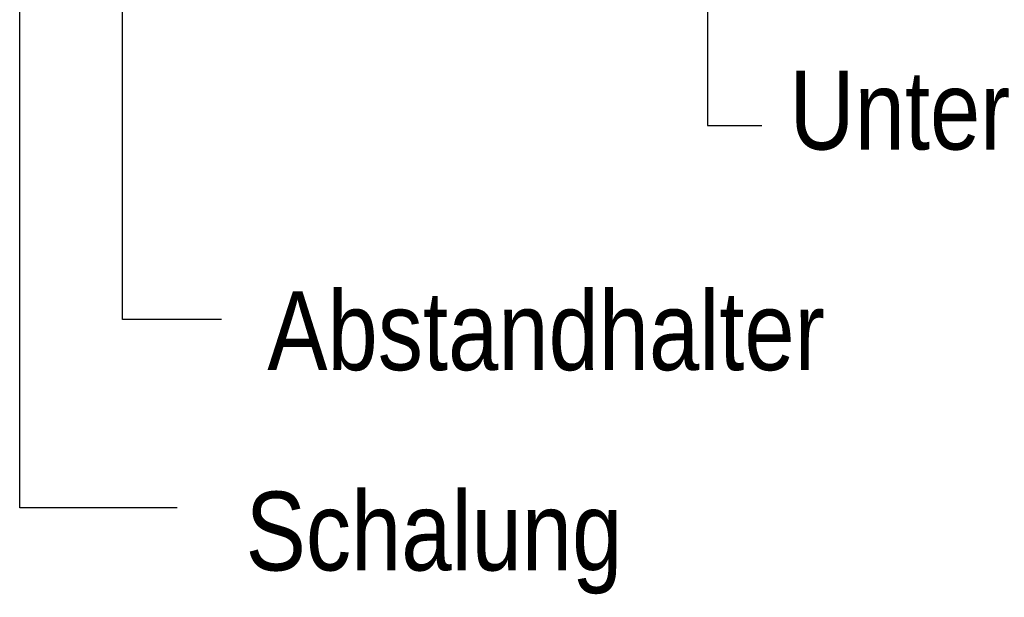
# Model space of a CAD drawing. Header units: millimetres. Extents: x -4 to 113, y -17 to 52.
# Tile 88 of 91: x 107.466 to 108.839, y 37.94 to 38.746. Entities that reach past the tile are written whole.
import ezdxf

# ---------------------------------------------------------------- set-up
doc = ezdxf.new("R2010")
doc.units = ezdxf.units.MM
doc.layers.add('Mattenbewehrung', color=7, linetype='Continuous', lineweight=20)
doc.styles.add('Arial Narrow', font='ARIALN.TTF')

msp = doc.modelspace()

# ---------------------------------------------------------------- linework, layer by layer
at = {"layer": 'Mattenbewehrung', "color": 3, "linetype": 'Continuous', "lineweight": 25}
for p, q in [((108.424973, 39.094413), (108.424973, 38.598293)), ((107.608875, 38.327364), (107.608875, 39.004079)), ((107.465551, 38.06471), (107.465551, 38.911466)), ((108.424973, 38.598293), (108.500794, 38.598293)), ((107.747221, 38.327364), (107.608875, 38.327364)), ((107.6852, 38.06471), (107.465551, 38.06471))]:
    msp.add_line(p, q, dxfattribs=at)

# ---------------------------------------------------------------- texts
at = {"layer": 'Mattenbewehrung', "color": 7, "lineweight": 18, "style": 'Arial Narrow'}
for s, p in [('Unterstützungskörbe', (108.539535, 38.564762)), ('Abstandhalter', (107.811051, 38.256775)), ('Schalung', (107.780791, 37.977168))]:
    msp.add_text(s, height=0.11, dxfattribs=at).set_placement(p)

doc.saveas('drawing.dxf')
